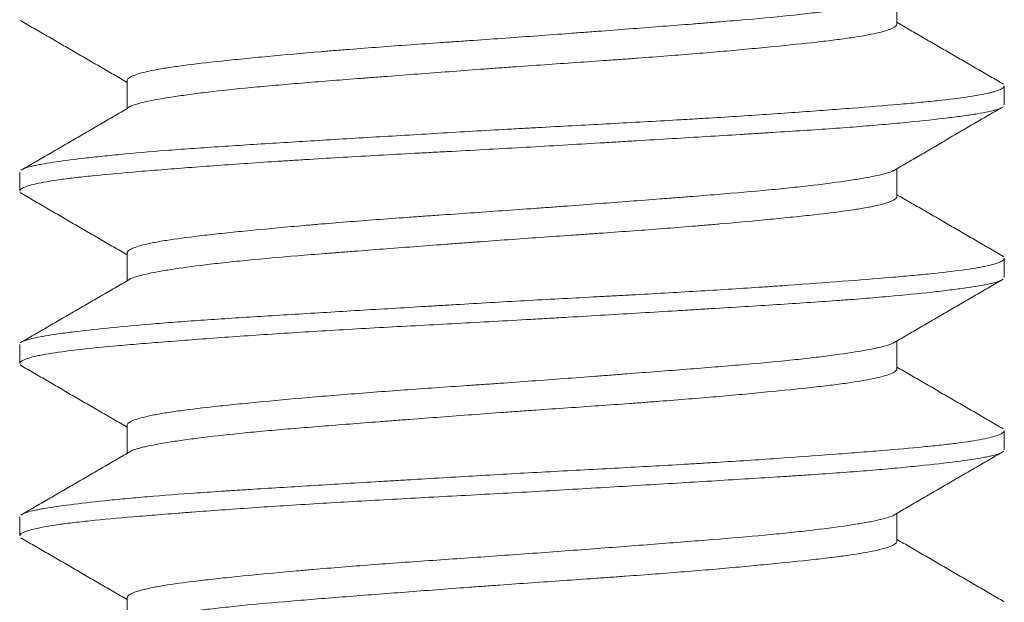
# Model space of a CAD drawing. Header units: millimetres. Extents: x 95 to 901, y 58 to 724.
# Tile 7 of 11: x 758.65 to 762.65, y 439.61 to 441.97. Entities that reach past the tile are written whole.
import ezdxf

# ---------------------------------------------------------------- set-up
doc = ezdxf.new("R2010")
doc.units = ezdxf.units.MM
doc.layers.add('1', color=7, linetype='Continuous', true_color=0xffffff)

msp = doc.modelspace()

# ---------------------------------------------------------------- linework, layer by layer
at = {"layer": '1', "color": 155, "linetype": 'Continuous', "lineweight": 18}
for p, q in [((762.2178, 441.9565), (762.2178, 442.0695)), ((759.0898, 441.7265), (759.0898, 441.6134)), ((762.6538, 441.6278), (762.6538, 441.7046)), ((762.2178, 441.2567), (762.2178, 441.3696)), ((758.6538, 441.3546), (758.6538, 441.2783)), ((759.0898, 441.0262), (759.0898, 440.9135)), ((762.6538, 440.9284), (762.6538, 441.0051)), ((758.6538, 440.6547), (758.6538, 440.578)), ((762.2178, 440.5564), (762.2178, 440.6695)), ((759.0898, 440.3266), (759.0898, 440.2135)), ((762.6538, 440.2281), (762.6538, 440.3045)), ((762.2178, 439.8568), (762.2178, 439.9695)), ((758.6538, 439.9549), (758.6538, 439.8784)), ((759.0898, 439.6261), (759.0898, 439.5134)), ((762.6497, 439.6121), (762.6464, 439.6146))]:
    msp.add_line(p, q, dxfattribs=at)
for points, knots in [([(762.2079, 442.0638), (762.2001, 442.059), (762.1879, 442.0543), (762.1605, 442.0466), (762.1482, 442.0435), (762.1268, 442.0389), (762.1192, 442.0374), (762.1033, 442.0343), (762.0949, 442.0327), (762.051, 442.025), (762.0095, 442.0186), (761.9378, 442.009), (761.9123, 442.0058), (761.8715, 442.0009), (761.8575, 441.9993), (761.829, 441.9961), (761.8144, 441.9945), (761.74, 441.9866), (761.6756, 441.9805), (761.5718, 441.9715), (761.536, 441.9685), (761.4804, 441.964), (761.4616, 441.9624), (761.4236, 441.9594), (761.4044, 441.9579), (761.3077, 441.9502), (761.2277, 441.9441), (761.1034, 441.9346), (761.0613, 441.9313), (760.9971, 441.9265), (760.9755, 441.9248), (760.9324, 441.9216), (760.9108, 441.92), (760.8027, 441.9119), (760.7158, 441.9055), (760.585, 441.8962), (760.5413, 441.8931), (760.4756, 441.8886), (760.4537, 441.8871), (760.4101, 441.884), (760.3885, 441.8825), (760.2809, 441.875), (760.1969, 441.8691), (760.0741, 441.8599), (760.0337, 441.8568), (759.9739, 441.8521), (759.954, 441.8505), (759.9149, 441.8473), (759.8957, 441.8457), (759.8007, 441.8378), (759.7291, 441.8313), (759.628, 441.8217), (759.5953, 441.8185), (759.548, 441.8138), (759.5325, 441.8122), (759.5023, 441.8091), (759.4875, 441.8076), (759.4157, 441.8), (759.3643, 441.794), (759.2961, 441.785), (759.2749, 441.782), (759.2454, 441.7773), (759.2359, 441.7758), (759.2179, 441.7727), (759.2093, 441.7711), (759.1687, 441.7633), (759.1434, 441.7569), (759.1158, 441.7472), (759.1083, 441.744), (759.0999, 441.7391), (759.0975, 441.7375), (759.0937, 441.7343), (759.0923, 441.7327), (759.0903, 441.7294), (759.0898, 441.7277), (759.0898, 441.7261)], [0, 0, 0, 0, 0.043864, 0.043864, 0.071555, 0.071555, 0.085401, 0.085401, 0.099247, 0.099247, 0.15463, 0.15463, 0.182322, 0.182322, 0.196167, 0.196167, 0.210013, 0.210013, 0.265397, 0.265397, 0.293088, 0.293088, 0.306934, 0.306934, 0.32078, 0.32078, 0.376163, 0.376163, 0.403855, 0.403855, 0.4177, 0.4177, 0.431546, 0.431546, 0.48693, 0.48693, 0.514621, 0.514621, 0.528467, 0.528467, 0.542313, 0.542313, 0.597696, 0.597696, 0.625388, 0.625388, 0.639233, 0.639233, 0.653079, 0.653079, 0.708463, 0.708463, 0.736154, 0.736154, 0.75, 0.75, 0.763846, 0.763846, 0.819229, 0.819229, 0.846921, 0.846921, 0.860767, 0.860767, 0.874612, 0.874612, 0.929996, 0.929996, 0.957687, 0.957687, 0.971533, 0.971533, 0.985379, 0.985379, 1, 1, 1, 1]), ([(759.1033, 441.6213), (759.1055, 441.6224), (759.108, 441.6235), (759.1178, 441.6277), (759.1267, 441.6306), (759.1479, 441.6366), (759.1602, 441.6396), (759.202, 441.6486), (759.2364, 441.6547), (759.2878, 441.6625), (759.2985, 441.6641), (759.3208, 441.6673), (759.3323, 441.6689), (759.3678, 441.6737), (759.3929, 441.6768), (759.4721, 441.6863), (759.5303, 441.6926), (759.6098, 441.7002), (759.6261, 441.7017), (759.6593, 441.7047), (759.6762, 441.7062), (759.7276, 441.7107), (759.7628, 441.7137), (759.8709, 441.7226), (759.9465, 441.7285), (760.0455, 441.7362), (760.0655, 441.7378), (760.106, 441.7409), (760.1265, 441.7424), (760.1881, 441.7472), (760.2295, 441.7503), (760.3548, 441.7598), (760.4396, 441.7662), (760.5472, 441.7742), (760.5688, 441.7757), (760.6121, 441.7789), (760.634, 441.7805), (760.6992, 441.7851), (760.7424, 441.7881), (760.8712, 441.7971), (760.956, 441.8029), (761.0605, 441.8103), (761.0814, 441.8118), (761.123, 441.8148), (761.1437, 441.8163), (761.2054, 441.8209), (761.2457, 441.824), (761.364, 441.8332), (761.4395, 441.8394), (761.5477, 441.8489), (761.5829, 441.8521), (761.6516, 441.8585), (761.6845, 441.8617), (761.7795, 441.8711), (761.8375, 441.877), (761.9167, 441.886), (761.9418, 441.8889), (761.9774, 441.8934), (761.9889, 441.8949), (762.0109, 441.8979), (762.0215, 441.8994), (762.0726, 441.907), (762.1068, 441.913), (762.1484, 441.9224), (762.1607, 441.9256), (762.1765, 441.9304), (762.1813, 441.932), (762.19, 441.9352), (762.194, 441.9368), (762.211, 441.9446), (762.2177, 441.9508), (762.2178, 441.9568)], [0, 0, 0, 0, 0.010568, 0.010568, 0.038089, 0.038089, 0.06561, 0.06561, 0.120652, 0.120652, 0.134412, 0.134412, 0.148173, 0.148173, 0.175694, 0.175694, 0.230735, 0.230735, 0.244496, 0.244496, 0.258256, 0.258256, 0.285777, 0.285777, 0.340819, 0.340819, 0.354579, 0.354579, 0.36834, 0.36834, 0.395861, 0.395861, 0.450903, 0.450903, 0.464663, 0.464663, 0.478424, 0.478424, 0.505945, 0.505945, 0.560986, 0.560986, 0.574747, 0.574747, 0.588507, 0.588507, 0.616028, 0.616028, 0.67107, 0.67107, 0.698591, 0.698591, 0.726112, 0.726112, 0.781154, 0.781154, 0.808675, 0.808675, 0.822435, 0.822435, 0.836196, 0.836196, 0.891237, 0.891237, 0.918758, 0.918758, 0.932519, 0.932519, 0.946279, 0.946279, 1, 1, 1, 1]), ([(758.6653, 441.3668), (758.674, 441.3712), (758.6876, 441.3754), (758.7117, 441.3811), (758.7174, 441.3823), (758.7298, 441.3848), (758.7494, 441.3886), (758.7724, 441.3924), (758.8229, 441.4001), (758.8625, 441.4053), (758.9196, 441.412), (758.9314, 441.4133), (758.9558, 441.416), (758.9683, 441.4174), (759.0071, 441.4215), (759.0342, 441.4242), (759.1191, 441.4324), (759.1805, 441.4377), (759.2798, 441.4455), (759.3141, 441.4481), (759.3673, 441.4519), (759.3854, 441.4531), (759.4222, 441.4556), (759.4409, 441.4569), (759.5352, 441.4632), (759.6925, 441.4731), (759.8619, 441.4833), (759.9937, 441.4913), (760.0385, 441.494), (760.1285, 441.4994), (760.1738, 441.5021), (760.3103, 441.5102), (760.4022, 441.5157), (760.5417, 441.5238), (760.5885, 441.5265), (760.659, 441.5304), (760.6826, 441.5318), (760.7297, 441.5343), (760.7532, 441.5356), (760.8701, 441.542), (760.9625, 441.5469), (761.1449, 441.5567), (761.2349, 441.5617), (761.3458, 441.5681), (761.3679, 441.5694), (761.4116, 441.572), (761.4766, 441.5759), (761.5397, 441.5798), (761.6634, 441.5878), (761.7427, 441.5931), (761.8567, 441.6013), (761.8939, 441.604), (761.9665, 441.6095), (762.0015, 441.6122), (762.1029, 441.6201), (762.1656, 441.6251), (762.2521, 441.6326), (762.2798, 441.6351), (762.3193, 441.6388), (762.3322, 441.6401), (762.3573, 441.6426), (762.3696, 441.6438), (762.4289, 441.6502), (762.5113, 441.6604), (762.5696, 441.671), (762.5984, 441.6778), (762.6037, 441.6792), (762.6137, 441.6819), (762.6183, 441.6833), (762.6307, 441.6874), (762.6373, 441.6902), (762.65, 441.6971), (762.6538, 441.7012), (762.6538, 441.7052)], [0, 0, 0, 0, 0.040296, 0.040296, 0.051848, 0.051848, 0.063401, 0.086506, 0.086506, 0.132717, 0.132717, 0.14427, 0.14427, 0.155823, 0.155823, 0.178928, 0.178928, 0.225139, 0.225139, 0.248244, 0.248244, 0.259797, 0.259797, 0.271349, 0.271349, 0.31756, 0.363771, 0.363771, 0.386876, 0.386876, 0.409982, 0.409982, 0.456192, 0.456192, 0.479298, 0.479298, 0.49085, 0.49085, 0.502403, 0.502403, 0.548614, 0.548614, 0.594824, 0.594824, 0.606377, 0.606377, 0.61793, 0.641035, 0.641035, 0.687246, 0.687246, 0.710351, 0.710351, 0.733457, 0.733457, 0.779667, 0.779667, 0.802773, 0.802773, 0.814325, 0.814325, 0.825878, 0.825878, 0.872089, 0.918299, 0.918299, 0.929852, 0.929852, 0.941405, 0.941405, 0.96451, 0.96451, 1, 1, 1, 1]), ([(762.6426, 441.6163), (762.6372, 441.6136), (762.6155, 441.6056), (762.5772, 441.5976), (762.5357, 441.5907), (762.5269, 441.5893), (762.5086, 441.5865), (762.4797, 441.5823), (762.4471, 441.5781), (762.3771, 441.5695), (762.3238, 441.5637), (762.249, 441.5564), (762.2336, 441.5549), (762.2019, 441.5519), (762.1857, 441.5505), (762.1361, 441.5461), (762.1017, 441.5432), (761.995, 441.5348), (761.9188, 441.5295), (761.7972, 441.5214), (761.7554, 441.5187), (761.6907, 441.5147), (761.6689, 441.5133), (761.6249, 441.5106), (761.6027, 441.5092), (761.491, 441.5023), (761.3988, 441.4968), (761.2564, 441.4882), (761.2082, 441.4853), (761.1349, 441.4809), (761.1103, 441.4794), (761.0607, 441.4765), (761.0358, 441.475), (760.9112, 441.4676), (760.8113, 441.4617), (760.6108, 441.4503), (760.5102, 441.4449), (760.3841, 441.4381), (760.3589, 441.4368), (760.309, 441.4341), (760.2344, 441.4301), (760.1611, 441.4261), (760.0162, 441.418), (759.9218, 441.4126), (759.8067, 441.4055), (759.7838, 441.4041), (759.7383, 441.4012), (759.7158, 441.3998), (759.6492, 441.3955), (759.606, 441.3926), (759.4796, 441.3838), (759.3999, 441.378), (759.287, 441.3693), (759.2505, 441.3665), (759.1799, 441.3608), (759.1461, 441.3581), (759.0496, 441.35), (758.9916, 441.3447), (758.914, 441.3366), (758.8896, 441.3339), (758.8442, 441.3283), (758.823, 441.3255), (758.7654, 441.317), (758.7344, 441.3113), (758.6869, 441.2996), (758.6704, 441.2937), (758.6563, 441.2844), (758.6538, 441.2811), (758.6538, 441.2778)], [0, 0, 0, 0, 0.0251, 0.0749, 0.0749, 0.087351, 0.087351, 0.099801, 0.124701, 0.124701, 0.174502, 0.174502, 0.186952, 0.186952, 0.199402, 0.199402, 0.224303, 0.224303, 0.274104, 0.274104, 0.299004, 0.299004, 0.311454, 0.311454, 0.323904, 0.323904, 0.373705, 0.373705, 0.398606, 0.398606, 0.411056, 0.411056, 0.423506, 0.423506, 0.473307, 0.473307, 0.523108, 0.523108, 0.535558, 0.535558, 0.548008, 0.572908, 0.572908, 0.622709, 0.622709, 0.635159, 0.635159, 0.64761, 0.64761, 0.67251, 0.67251, 0.722311, 0.722311, 0.747211, 0.747211, 0.772112, 0.772112, 0.821912, 0.821912, 0.846813, 0.846813, 0.871713, 0.871713, 0.921514, 0.921514, 0.971315, 0.971315, 1, 1, 1, 1]), ([(762.204, 441.3616), (762.2015, 441.3603), (762.1986, 441.359), (762.1806, 441.3517), (762.1587, 441.3457), (762.1156, 441.3366), (762.0914, 441.332), (762.0633, 441.3273), (762.0437, 441.3241), (762.0334, 441.3225), (761.9802, 441.3145), (761.9318, 441.3081), (761.8505, 441.2985), (761.8077, 441.2937), (761.7615, 441.289), (761.73, 441.2858), (761.7139, 441.2843), (761.6319, 441.2766), (761.5623, 441.2706), (761.4518, 441.2616), (761.3951, 441.2571), (761.3361, 441.2525), (761.2963, 441.2494), (761.2761, 441.2478), (761.1745, 441.24), (761.0914, 441.2336), (760.9642, 441.224), (760.9, 441.2191), (760.8347, 441.2143), (760.791, 441.211), (760.769, 441.2094), (760.6591, 441.2014), (760.5718, 441.1953), (760.442, 441.1863), (760.3773, 441.1818), (760.3131, 441.1773), (760.2703, 441.1743), (760.2489, 441.1727), (760.1429, 441.1651), (760.0613, 441.159), (759.9433, 441.1497), (759.8855, 441.1449), (759.8294, 441.1401), (759.7924, 441.1369), (759.7741, 441.1353), (759.6839, 441.1272), (759.6169, 441.1207), (759.524, 441.1114), (759.4794, 441.1068), (759.4377, 441.1023), (759.4106, 441.0992), (759.3973, 441.0977), (759.3329, 441.0901), (759.2881, 441.0841), (759.2306, 441.075), (759.213, 441.0719), (759.1812, 441.0656), (759.1669, 441.0624), (759.1293, 441.0527), (759.1116, 441.0463), (759.0935, 441.0352), (759.0897, 441.0305), (759.0898, 441.0259)], [0, 0, 0, 0, 0.012037, 0.012037, 0.067766, 0.067766, 0.095631, 0.109563, 0.109563, 0.123495, 0.123495, 0.179224, 0.179224, 0.207089, 0.221021, 0.221021, 0.234953, 0.234953, 0.290682, 0.290682, 0.318547, 0.332479, 0.332479, 0.346411, 0.346411, 0.40214, 0.40214, 0.430004, 0.443937, 0.443937, 0.457869, 0.457869, 0.513598, 0.513598, 0.541462, 0.555395, 0.555395, 0.569327, 0.569327, 0.625056, 0.625056, 0.65292, 0.666852, 0.666852, 0.680785, 0.680785, 0.736514, 0.736514, 0.764378, 0.77831, 0.77831, 0.792243, 0.792243, 0.847971, 0.847971, 0.875836, 0.875836, 0.9037, 0.9037, 0.959429, 0.959429, 1, 1, 1, 1]), ([(759.0996, 440.9191), (759.102, 440.9206), (759.1048, 440.9221), (759.1213, 440.9295), (759.1413, 440.9353), (759.1818, 440.9443), (759.1971, 440.9474), (759.2311, 440.9535), (759.2497, 440.9567), (759.31, 440.966), (759.3561, 440.9723), (759.4344, 440.9819), (759.4619, 440.985), (759.5056, 440.9898), (759.5205, 440.9914), (759.5508, 440.9945), (759.5663, 440.996), (759.6448, 441.0036), (759.7121, 441.0095), (759.8195, 441.0184), (759.8564, 441.0214), (759.9135, 441.0259), (759.9328, 441.0274), (759.9716, 441.0305), (759.9911, 441.032), (760.0895, 441.0396), (760.1705, 441.0458), (760.2954, 441.0553), (760.3376, 441.0585), (760.4018, 441.0633), (760.4233, 441.065), (760.4664, 441.0682), (760.4879, 441.0698), (760.5954, 441.0777), (760.6814, 441.0839), (760.8102, 441.0929), (760.8531, 441.0958), (760.9175, 441.1003), (760.939, 441.1018), (760.9816, 441.1048), (761.0028, 441.1062), (761.1078, 441.1137), (761.1894, 441.1196), (761.3081, 441.1288), (761.3471, 441.1319), (761.4046, 441.1366), (761.4236, 441.1382), (761.4612, 441.1414), (761.4797, 441.1429), (761.5707, 441.1509), (761.639, 441.1572), (761.7347, 441.1666), (761.7655, 441.1697), (761.8248, 441.1758), (761.8533, 441.1789), (761.934, 441.1878), (761.9816, 441.1937), (762.0439, 441.2027), (762.0728, 441.2072), (762.0982, 441.2118), (762.1144, 441.215), (762.122, 441.2165), (762.158, 441.2244), (762.1796, 441.2307), (762.2018, 441.2402), (762.2103, 441.245), (762.2149, 441.2498), (762.217, 441.253), (762.2176, 441.2545), (762.2177, 441.2563), (762.2178, 441.2565), (762.2178, 441.2567)], [0, 0, 0, 0, 0.013567, 0.013567, 0.068271, 0.068271, 0.095624, 0.095624, 0.122976, 0.122976, 0.177681, 0.177681, 0.205033, 0.205033, 0.218709, 0.218709, 0.232385, 0.232385, 0.28709, 0.28709, 0.314442, 0.314442, 0.328118, 0.328118, 0.341794, 0.341794, 0.396499, 0.396499, 0.423851, 0.423851, 0.437527, 0.437527, 0.451204, 0.451204, 0.505908, 0.505908, 0.53326, 0.53326, 0.546937, 0.546937, 0.560613, 0.560613, 0.615317, 0.615317, 0.64267, 0.64267, 0.656346, 0.656346, 0.670022, 0.670022, 0.724726, 0.724726, 0.752079, 0.752079, 0.779431, 0.779431, 0.834136, 0.834136, 0.861488, 0.875164, 0.875164, 0.88884, 0.88884, 0.943545, 0.943545, 0.970897, 0.984573, 0.984573, 0.998249, 0.998249, 1, 1, 1, 1]), ([(758.6616, 440.6648), (758.6642, 440.6664), (758.6675, 440.668), (758.6777, 440.6721), (758.6855, 440.6745), (758.7138, 440.6819), (758.7388, 440.6869), (758.7859, 440.6945), (758.8032, 440.6971), (758.8315, 440.701), (758.8414, 440.7023), (758.8618, 440.705), (758.8723, 440.7063), (758.9268, 440.713), (758.9758, 440.7184), (759.0845, 440.7292), (759.1441, 440.7346), (759.2256, 440.7413), (759.2422, 440.7426), (759.2759, 440.7452), (759.3272, 440.7491), (759.3806, 440.7528), (759.4904, 440.7603), (759.5674, 440.7652), (759.6887, 440.7727), (759.7301, 440.7753), (759.8148, 440.7805), (759.8576, 440.7831), (759.9875, 440.7909), (760.076, 440.7962), (760.2114, 440.8043), (760.257, 440.8071), (760.3262, 440.8112), (760.3493, 440.8126), (760.3959, 440.8153), (760.4193, 440.8167), (760.5364, 440.8235), (760.6296, 440.8289), (760.8156, 440.8391), (760.9083, 440.844), (761.0238, 440.8502), (761.0469, 440.8514), (761.093, 440.8539), (761.116, 440.8552), (761.1844, 440.8589), (761.2293, 440.8614), (761.3623, 440.869), (761.4486, 440.8741), (761.5742, 440.882), (761.6155, 440.8847), (761.6765, 440.8887), (761.6967, 440.8901), (761.7366, 440.8928), (761.7563, 440.8942), (761.8533, 440.901), (761.9266, 440.9064), (762.0646, 440.917), (762.1293, 440.9222), (762.2047, 440.9285), (762.2195, 440.9298), (762.2483, 440.9323), (762.2905, 440.936), (762.3294, 440.9397), (762.403, 440.9472), (762.4464, 440.9523), (762.5029, 440.96), (762.5203, 440.9627), (762.5442, 440.9667), (762.5518, 440.968), (762.5661, 440.9707), (762.5728, 440.9721), (762.6044, 440.9788), (762.6233, 440.9843), (762.642, 440.9924), (762.6466, 440.9951), (762.6511, 440.9992), (762.6522, 441.0005), (762.6535, 441.0029), (762.6538, 441.004), (762.6538, 441.0051)], [0, 0, 0, 0, 0.014517, 0.014517, 0.037486, 0.037486, 0.083425, 0.083425, 0.106395, 0.106395, 0.117879, 0.117879, 0.129364, 0.129364, 0.175303, 0.175303, 0.221242, 0.221242, 0.232727, 0.232727, 0.244212, 0.267181, 0.267181, 0.31312, 0.31312, 0.33609, 0.33609, 0.359059, 0.359059, 0.404998, 0.404998, 0.427968, 0.427968, 0.439452, 0.439452, 0.450937, 0.450937, 0.496876, 0.496876, 0.542815, 0.542815, 0.5543, 0.5543, 0.565785, 0.565785, 0.588754, 0.588754, 0.634693, 0.634693, 0.657663, 0.657663, 0.669147, 0.669147, 0.680632, 0.680632, 0.726571, 0.726571, 0.77251, 0.77251, 0.783995, 0.783995, 0.79548, 0.818449, 0.818449, 0.864388, 0.864388, 0.887358, 0.887358, 0.898842, 0.898842, 0.910327, 0.910327, 0.956266, 0.956266, 0.979236, 0.979236, 0.99072, 0.99072, 1, 1, 1, 1]), ([(762.6434, 440.9167), (762.6412, 440.9155), (762.6387, 440.9144), (762.6325, 440.9119), (762.6286, 440.9106), (762.6156, 440.9066), (762.6051, 440.9039), (762.5681, 440.8959), (762.5363, 440.8905), (762.4777, 440.8821), (762.4564, 440.8793), (762.4217, 440.875), (762.4096, 440.8735), (762.3848, 440.8706), (762.372, 440.8691), (762.3061, 440.8619), (762.2474, 440.856), (762.1503, 440.8473), (762.1164, 440.8444), (762.0633, 440.8402), (762.0453, 440.8388), (762.0083, 440.836), (761.9895, 440.8346), (761.8942, 440.8278), (761.8137, 440.8225), (761.6445, 440.8117), (761.5559, 440.8063), (761.4397, 440.7993), (761.4162, 440.7978), (761.3692, 440.795), (761.2983, 440.7907), (761.2263, 440.7864), (761.0811, 440.7777), (760.9825, 440.7718), (760.857, 440.7644), (760.8318, 440.763), (760.7811, 440.76), (760.7557, 440.7586), (760.6799, 440.7542), (760.6295, 440.7514), (760.4789, 440.7432), (760.3792, 440.7379), (760.2308, 440.7299), (760.1815, 440.7272), (760.0833, 440.7218), (760.0349, 440.7191), (759.8924, 440.7108), (759.8006, 440.7053), (759.6677, 440.6967), (759.6242, 440.6938), (759.5388, 440.6879), (759.4968, 440.685), (759.3753, 440.6761), (759.2997, 440.6703), (759.194, 440.662), (759.1602, 440.6592), (759.095, 440.6538), (759.0638, 440.6511), (758.9743, 440.643), (758.9216, 440.6376), (758.8298, 440.6267), (758.7906, 440.6211), (758.7502, 440.6139), (758.7426, 440.6124), (758.7282, 440.6095), (758.7081, 440.6051), (758.6923, 440.6007), (758.6664, 440.5919), (758.6565, 440.586), (758.6539, 440.5794), (758.6537, 440.5785), (758.6538, 440.5776)], [0, 0, 0, 0, 0.010437, 0.010437, 0.022863, 0.022863, 0.047714, 0.047714, 0.097416, 0.097416, 0.122266, 0.122266, 0.134692, 0.134692, 0.147117, 0.147117, 0.196819, 0.196819, 0.22167, 0.22167, 0.234095, 0.234095, 0.246521, 0.246521, 0.296223, 0.296223, 0.345924, 0.345924, 0.35835, 0.35835, 0.370775, 0.395626, 0.395626, 0.445328, 0.445328, 0.457753, 0.457753, 0.470179, 0.470179, 0.49503, 0.49503, 0.544732, 0.544732, 0.569583, 0.569583, 0.594433, 0.594433, 0.644135, 0.644135, 0.668986, 0.668986, 0.693837, 0.693837, 0.743539, 0.743539, 0.76839, 0.76839, 0.793241, 0.793241, 0.842942, 0.842942, 0.892644, 0.892644, 0.90507, 0.90507, 0.917495, 0.942346, 0.942346, 0.992048, 0.992048, 1, 1, 1, 1]), ([(762.2058, 440.6626), (762.1971, 440.6577), (762.1835, 440.6528), (762.1594, 440.6464), (762.1532, 440.6448), (762.1401, 440.6418), (762.1331, 440.6403), (762.1109, 440.6357), (762.0944, 440.6326), (762.0402, 440.6232), (761.9975, 440.6169), (761.9358, 440.6088), (761.9231, 440.6072), (761.8968, 440.6039), (761.8834, 440.6023), (761.842, 440.5975), (761.8132, 440.5943), (761.7228, 440.5849), (761.6575, 440.5789), (761.5694, 440.5713), (761.5513, 440.5698), (761.5149, 440.5668), (761.4965, 440.5653), (761.4406, 440.5607), (761.4026, 440.5577), (761.2862, 440.5486), (761.2055, 440.5424), (761.1007, 440.5344), (761.0796, 440.5327), (761.037, 440.5295), (761.0156, 440.5279), (760.9515, 440.523), (760.9085, 440.5198), (760.7791, 440.5101), (760.6921, 440.5037), (760.5824, 440.496), (760.5604, 440.4945), (760.5164, 440.4914), (760.4945, 440.4899), (760.4291, 440.4854), (760.386, 440.4824), (760.2579, 440.4734), (760.1742, 440.4675), (760.0514, 440.4582), (760.0107, 440.455), (759.9318, 440.4487), (759.8933, 440.4456), (759.781, 440.436), (759.71, 440.4296), (759.6096, 440.4199), (759.577, 440.4167), (759.5151, 440.4105), (759.4855, 440.4074), (759.4014, 440.3983), (759.351, 440.3924), (759.2841, 440.3833), (759.2633, 440.3802), (759.2252, 440.374), (759.208, 440.3709), (759.1614, 440.3615), (759.1372, 440.3552), (759.1158, 440.3471), (759.1119, 440.3454), (759.1051, 440.3422), (759.1022, 440.3405), (759.0948, 440.3357), (759.0917, 440.3325), (759.09, 440.3282), (759.0898, 440.3271), (759.0898, 440.326)], [0, 0, 0, 0, 0.045353, 0.045353, 0.059249, 0.059249, 0.073144, 0.073144, 0.100934, 0.100934, 0.156514, 0.156514, 0.170409, 0.170409, 0.184304, 0.184304, 0.212094, 0.212094, 0.267675, 0.267675, 0.28157, 0.28157, 0.295465, 0.295465, 0.323255, 0.323255, 0.378835, 0.378835, 0.39273, 0.39273, 0.406625, 0.406625, 0.434415, 0.434415, 0.489996, 0.489996, 0.503891, 0.503891, 0.517786, 0.517786, 0.545576, 0.545576, 0.601156, 0.601156, 0.628946, 0.628946, 0.656736, 0.656736, 0.712317, 0.712317, 0.740107, 0.740107, 0.767897, 0.767897, 0.823477, 0.823477, 0.851267, 0.851267, 0.879057, 0.879057, 0.934638, 0.934638, 0.948533, 0.948533, 0.962428, 0.962428, 0.990218, 0.990218, 1, 1, 1, 1]), ([(758.6561, 440.5725), (758.6562, 440.5723), (758.6564, 440.5721), (758.6584, 440.5701), (758.6609, 440.5684), (758.6643, 440.5666)], [0, 0, 0, 0, 0.1, 0.1, 1, 1, 1, 1]), ([(759.1011, 440.22), (759.1024, 440.2208), (759.1039, 440.2216), (759.1115, 440.2253), (759.1194, 440.2282), (759.1338, 440.2327), (759.1391, 440.2342), (759.1506, 440.2372), (759.1567, 440.2387), (759.1895, 440.2462), (759.2223, 440.2523), (759.2811, 440.2616), (759.3023, 440.2647), (759.348, 440.2711), (759.3726, 440.2743), (759.4501, 440.2839), (759.5069, 440.2902), (759.5999, 440.2993), (759.6483, 440.3038), (759.6996, 440.3083), (759.7345, 440.3113), (759.7522, 440.3128), (759.8416, 440.3202), (759.9164, 440.3262), (760.0334, 440.3353), (760.0931, 440.3399), (760.1546, 440.3446), (760.196, 440.3478), (760.2169, 440.3494), (760.3214, 440.3573), (760.406, 440.3637), (760.5343, 440.3732), (760.5772, 440.3764), (760.6421, 440.381), (760.6637, 440.3826), (760.7072, 440.3857), (760.729, 440.3872), (760.8374, 440.3948), (760.9226, 440.4006), (761.0482, 440.4095), (761.1105, 440.4139), (761.1719, 440.4184), (761.2127, 440.4215), (761.233, 440.423), (761.3334, 440.4307), (761.41, 440.4369), (761.5193, 440.4464), (761.5725, 440.4511), (761.6237, 440.4559), (761.6574, 440.4591), (761.674, 440.4607), (761.7555, 440.4686), (761.815, 440.4747), (761.8962, 440.4836), (761.9218, 440.4865), (761.9704, 440.4925), (761.9934, 440.4955), (762.0578, 440.5046), (762.1299, 440.5167), (762.1755, 440.5293), (762.1994, 440.539), (762.2055, 440.5422), (762.2142, 440.5486), (762.2167, 440.5517), (762.2177, 440.5555), (762.2178, 440.5561), (762.2178, 440.5568)], [0, 0, 0, 0, 0.007021, 0.007021, 0.034445, 0.034445, 0.048157, 0.048157, 0.061869, 0.061869, 0.116718, 0.116718, 0.144142, 0.144142, 0.171566, 0.171566, 0.226415, 0.226415, 0.253839, 0.267552, 0.267552, 0.281264, 0.281264, 0.336112, 0.336112, 0.363537, 0.377249, 0.377249, 0.390961, 0.390961, 0.44581, 0.44581, 0.473234, 0.473234, 0.486946, 0.486946, 0.500658, 0.500658, 0.555507, 0.555507, 0.582931, 0.596643, 0.596643, 0.610355, 0.610355, 0.665204, 0.665204, 0.692628, 0.706341, 0.706341, 0.720053, 0.720053, 0.774901, 0.774901, 0.802326, 0.802326, 0.82975, 0.82975, 0.884599, 0.939447, 0.939447, 0.966871, 0.966871, 0.994296, 0.994296, 1, 1, 1, 1]), ([(758.6635, 439.9659), (758.6686, 439.9687), (758.6757, 439.9714), (758.6928, 439.9766), (758.7026, 439.9791), (758.7197, 439.9828), (758.7258, 439.984), (758.7389, 439.9866), (758.7458, 439.9878), (758.7825, 439.9942), (758.853, 440.0045), (758.9466, 440.0152), (759.0125, 440.022), (759.026, 440.0234), (759.0538, 440.0261), (759.0681, 440.0275), (759.1117, 440.0316), (759.1419, 440.0343), (759.236, 440.0423), (759.3032, 440.0474), (759.4108, 440.0549), (759.4477, 440.0574), (759.505, 440.0611), (759.5243, 440.0624), (759.5636, 440.0649), (759.5833, 440.0662), (759.6831, 440.0724), (759.8482, 440.0825), (760.024, 440.0931), (760.1373, 440.0999), (760.1602, 440.1013), (760.2059, 440.104), (760.2746, 440.1081), (760.3436, 440.1122), (760.482, 440.1204), (760.5749, 440.1258), (760.7151, 440.1336), (760.762, 440.1361), (760.856, 440.1412), (760.9027, 440.1437), (761.0415, 440.1511), (761.1324, 440.156), (761.2663, 440.1635), (761.3105, 440.166), (761.3763, 440.1699), (761.3981, 440.1712), (761.4415, 440.1738), (761.4632, 440.1751), (761.5703, 440.1817), (761.7343, 440.1924), (761.8839, 440.2032), (761.9729, 440.21), (761.9904, 440.2113), (762.0251, 440.214), (762.0422, 440.2153), (762.0924, 440.2193), (762.1245, 440.2219), (762.217, 440.2294), (762.2734, 440.2344), (762.3503, 440.2418), (762.3746, 440.2443), (762.4205, 440.2494), (762.4423, 440.252), (762.5024, 440.2597), (762.5699, 440.2702), (762.6128, 440.2811), (762.6316, 440.288), (762.635, 440.2893), (762.6409, 440.2921), (762.6485, 440.2962), (762.6524, 440.3002), (762.6536, 440.3036), (762.6537, 440.3043), (762.6538, 440.305)], [0, 0, 0, 0, 0.025452, 0.025452, 0.048506, 0.048506, 0.060033, 0.060033, 0.07156, 0.07156, 0.117669, 0.163777, 0.163777, 0.175304, 0.175304, 0.186831, 0.186831, 0.209886, 0.209886, 0.255994, 0.255994, 0.279048, 0.279048, 0.290575, 0.290575, 0.302103, 0.302103, 0.348211, 0.394319, 0.394319, 0.405847, 0.405847, 0.417374, 0.440428, 0.440428, 0.486536, 0.486536, 0.509591, 0.509591, 0.532645, 0.532645, 0.578753, 0.578753, 0.601807, 0.601807, 0.613335, 0.613335, 0.624862, 0.624862, 0.67097, 0.717079, 0.717079, 0.728606, 0.728606, 0.740133, 0.740133, 0.763187, 0.763187, 0.809295, 0.809295, 0.83235, 0.83235, 0.855404, 0.855404, 0.901512, 0.947621, 0.947621, 0.959148, 0.959148, 0.970675, 0.993729, 0.993729, 1, 1, 1, 1]), ([(762.6462, 440.2183), (762.6419, 440.2156), (762.6357, 440.213), (762.6196, 440.2077), (762.6097, 440.205), (762.5919, 440.201), (762.5855, 440.1996), (762.5717, 440.1969), (762.5643, 440.1956), (762.5253, 440.1887), (762.4871, 440.1832), (762.3974, 440.1718), (762.3457, 440.166), (762.2724, 440.1587), (762.2574, 440.1572), (762.2266, 440.1542), (762.1794, 440.1498), (762.1292, 440.1455), (762.0248, 440.137), (761.95, 440.1316), (761.8496, 440.1249), (761.8292, 440.1235), (761.7877, 440.1208), (761.7667, 440.1195), (761.7031, 440.1154), (761.6598, 440.1127), (761.5277, 440.1046), (761.4363, 440.0991), (761.2945, 440.0905), (761.2464, 440.0876), (761.1486, 440.0817), (761.0993, 440.0788), (760.9512, 440.07), (760.8517, 440.0641), (760.7012, 440.0554), (760.6509, 440.0526), (760.5497, 440.047), (760.4988, 440.0443), (760.3478, 440.0362), (760.249, 440.0309), (760.1033, 440.0229), (760.0552, 440.0202), (759.9598, 440.0147), (759.9126, 440.012), (759.7723, 440.0035), (759.5939, 439.9921), (759.4316, 439.9803), (759.3354, 439.973), (759.3164, 439.9716), (759.2791, 439.9687), (759.2242, 439.9644), (759.1727, 439.9603), (759.0743, 439.9521), (759.0146, 439.9468), (758.9475, 439.9401), (758.9344, 439.9387), (758.9091, 439.936), (758.8968, 439.9346), (758.8612, 439.9305), (758.8394, 439.9277), (758.7792, 439.9193), (758.7463, 439.9136), (758.7077, 439.9049), (758.6966, 439.902), (758.6827, 439.8975), (758.6786, 439.896), (758.6712, 439.893), (758.668, 439.8916), (758.6577, 439.886), (758.6538, 439.8819), (758.6538, 439.8779)], [0, 0, 0, 0, 0.024554, 0.024554, 0.049307, 0.049307, 0.061683, 0.061683, 0.074059, 0.074059, 0.123564, 0.123564, 0.173069, 0.173069, 0.185446, 0.185446, 0.197822, 0.222574, 0.222574, 0.272079, 0.272079, 0.284455, 0.284455, 0.296832, 0.296832, 0.321584, 0.321584, 0.371089, 0.371089, 0.395842, 0.395842, 0.420594, 0.420594, 0.470099, 0.470099, 0.494851, 0.494851, 0.519604, 0.519604, 0.569109, 0.569109, 0.593861, 0.593861, 0.618614, 0.618614, 0.668119, 0.717624, 0.717624, 0.73, 0.73, 0.742376, 0.767129, 0.767129, 0.816634, 0.816634, 0.82901, 0.82901, 0.841386, 0.841386, 0.866139, 0.866139, 0.915644, 0.915644, 0.940396, 0.940396, 0.952772, 0.952772, 0.965149, 0.965149, 1, 1, 1, 1]), ([(762.2084, 439.9641), (762.2041, 439.9614), (762.1983, 439.9587), (762.1751, 439.95), (762.152, 439.9441), (762.1144, 439.9364), (762.1064, 439.9349), (762.0895, 439.9318), (762.0806, 439.9302), (762.0527, 439.9255), (762.0325, 439.9223), (761.9674, 439.9127), (761.918, 439.9063), (761.8487, 439.8983), (761.8344, 439.8967), (761.8052, 439.8935), (761.7901, 439.8919), (761.744, 439.8872), (761.7121, 439.8841), (761.6132, 439.8749), (761.5429, 439.869), (761.431, 439.86), (761.3926, 439.8569), (761.3136, 439.8507), (761.2736, 439.8476), (761.1519, 439.8382), (761.0687, 439.8319), (760.9406, 439.8222), (760.8974, 439.819), (760.8098, 439.8124), (760.7661, 439.8092), (760.6352, 439.7997), (760.5482, 439.7936), (760.4182, 439.7846), (760.3749, 439.7816), (760.2886, 439.7756), (760.246, 439.7725), (760.1204, 439.7635), (760.0394, 439.7574), (759.922, 439.7479), (759.8836, 439.7448), (759.8269, 439.7399), (759.8083, 439.7383), (759.7717, 439.7351), (759.7537, 439.7335), (759.6652, 439.7254), (759.5993, 439.719), (759.5075, 439.7097), (759.4781, 439.7066), (759.4359, 439.7021), (759.4222, 439.7005), (759.3956, 439.6975), (759.3827, 439.696), (759.3202, 439.6885), (759.2766, 439.6825), (759.2208, 439.6733), (759.2037, 439.6701), (759.1806, 439.6654), (759.1734, 439.6638), (759.1598, 439.6606), (759.1534, 439.659), (759.124, 439.651), (759.1076, 439.6445), (759.0939, 439.6349), (759.0911, 439.6316), (759.0899, 439.6276), (759.0898, 439.6268), (759.0898, 439.626)], [0, 0, 0, 0, 0.024779, 0.024779, 0.080088, 0.080088, 0.093916, 0.093916, 0.107743, 0.107743, 0.135398, 0.135398, 0.190708, 0.190708, 0.204535, 0.204535, 0.218363, 0.218363, 0.246018, 0.246018, 0.301327, 0.301327, 0.328982, 0.328982, 0.356637, 0.356637, 0.411947, 0.411947, 0.439602, 0.439602, 0.467257, 0.467257, 0.522566, 0.522566, 0.550221, 0.550221, 0.577876, 0.577876, 0.633186, 0.633186, 0.660841, 0.660841, 0.674668, 0.674668, 0.688496, 0.688496, 0.743805, 0.743805, 0.77146, 0.77146, 0.785288, 0.785288, 0.799115, 0.799115, 0.854425, 0.854425, 0.88208, 0.88208, 0.895907, 0.895907, 0.909735, 0.909735, 0.965044, 0.965044, 0.992699, 0.992699, 1, 1, 1, 1]), ([(759.1018, 439.5204), (759.1023, 439.5207), (759.1027, 439.5209), (759.1145, 439.5271), (759.1329, 439.533), (759.1705, 439.5419), (759.1919, 439.5464), (759.2172, 439.551), (759.2349, 439.5541), (759.2442, 439.5557), (759.2927, 439.5635), (759.3375, 439.5698), (759.4132, 439.5793), (759.4398, 439.5825), (759.4961, 439.5888), (759.5257, 439.5919), (759.6189, 439.6012), (759.6852, 439.6071), (759.8259, 439.619), (759.9003, 439.6249), (760.0182, 439.6341), (760.0581, 439.6372), (760.1388, 439.6434), (760.1796, 439.6465), (760.3035, 439.656), (760.3879, 439.6623), (760.496, 439.6704), (760.5177, 439.672), (760.561, 439.6752), (760.5826, 439.6767), (760.6473, 439.6814), (760.6903, 439.6845), (760.8191, 439.6935), (760.9045, 439.6993), (761.0106, 439.7068), (761.0319, 439.7083), (761.0739, 439.7113), (761.0947, 439.7128), (761.1566, 439.7173), (761.1972, 439.7203), (761.3168, 439.7294), (761.3938, 439.7356), (761.4865, 439.7435), (761.5049, 439.7451), (761.541, 439.7483), (761.5588, 439.7499), (761.6111, 439.7547), (761.6448, 439.7579), (761.7423, 439.7673), (761.8026, 439.7734), (761.8718, 439.7809), (761.8854, 439.7824), (761.9117, 439.7854), (761.9245, 439.7869), (761.9616, 439.7914), (761.9848, 439.7943), (762.0495, 439.8033), (762.0865, 439.8093), (762.1324, 439.8187), (762.1461, 439.8218), (762.1698, 439.8282), (762.1799, 439.8314), (762.2049, 439.8409), (762.2145, 439.8473), (762.2175, 439.8547), (762.2178, 439.8558), (762.2178, 439.8568)], [0, 0, 0, 0, 0.002196, 0.002196, 0.057093, 0.057093, 0.084541, 0.098265, 0.098265, 0.111989, 0.111989, 0.166886, 0.166886, 0.194335, 0.194335, 0.221783, 0.221783, 0.27668, 0.27668, 0.331577, 0.331577, 0.359025, 0.359025, 0.386473, 0.386473, 0.44137, 0.44137, 0.455094, 0.455094, 0.468819, 0.468819, 0.496267, 0.496267, 0.551164, 0.551164, 0.564888, 0.564888, 0.578612, 0.578612, 0.606061, 0.606061, 0.660957, 0.660957, 0.674682, 0.674682, 0.688406, 0.688406, 0.715854, 0.715854, 0.770751, 0.770751, 0.784475, 0.784475, 0.798199, 0.798199, 0.825648, 0.825648, 0.880545, 0.880545, 0.907993, 0.907993, 0.935441, 0.935441, 0.990338, 0.990338, 1, 1, 1, 1])]:
    msp.add_open_spline(points, degree=3, knots=knots, dxfattribs=at)
for points in [[(758.6577, 441.9704), (758.8739, 441.8451), (759.0898, 441.7195)], [(762.65, 441.7125), (762.4338, 441.8378), (762.2178, 441.9634)], [(759.1073, 441.6236), (758.8837, 441.4935), (758.6597, 441.3636)], [(762.2004, 441.3594), (762.4243, 441.4897), (762.6485, 441.6197)], [(758.6554, 441.2717), (758.8726, 441.1458), (759.0898, 441.0195)], [(762.6515, 441.0116), (762.4346, 441.1374), (762.2178, 441.2634)], [(759.1042, 440.9218), (758.8801, 440.7915), (758.656, 440.6616)], [(762.2019, 440.6603), (762.4254, 440.7903), (762.6492, 440.92)], [(758.6585, 440.57), (758.8742, 440.4449), (759.0898, 440.3195)], [(762.648, 440.3135), (762.4328, 440.4383), (762.2178, 440.5634)], [(759.1053, 440.2225), (758.8817, 440.0924), (758.6579, 439.9627)], [(762.2042, 439.9616), (762.4281, 440.0918), (762.6522, 440.2218)], [(758.659, 439.8697), (758.8745, 439.7447), (759.0898, 439.6195)], [(762.6521, 439.6112), (762.4349, 439.7372), (762.2178, 439.8634)]]:
    msp.add_open_spline(points, degree=2, dxfattribs=at)

doc.saveas('drawing.dxf')
